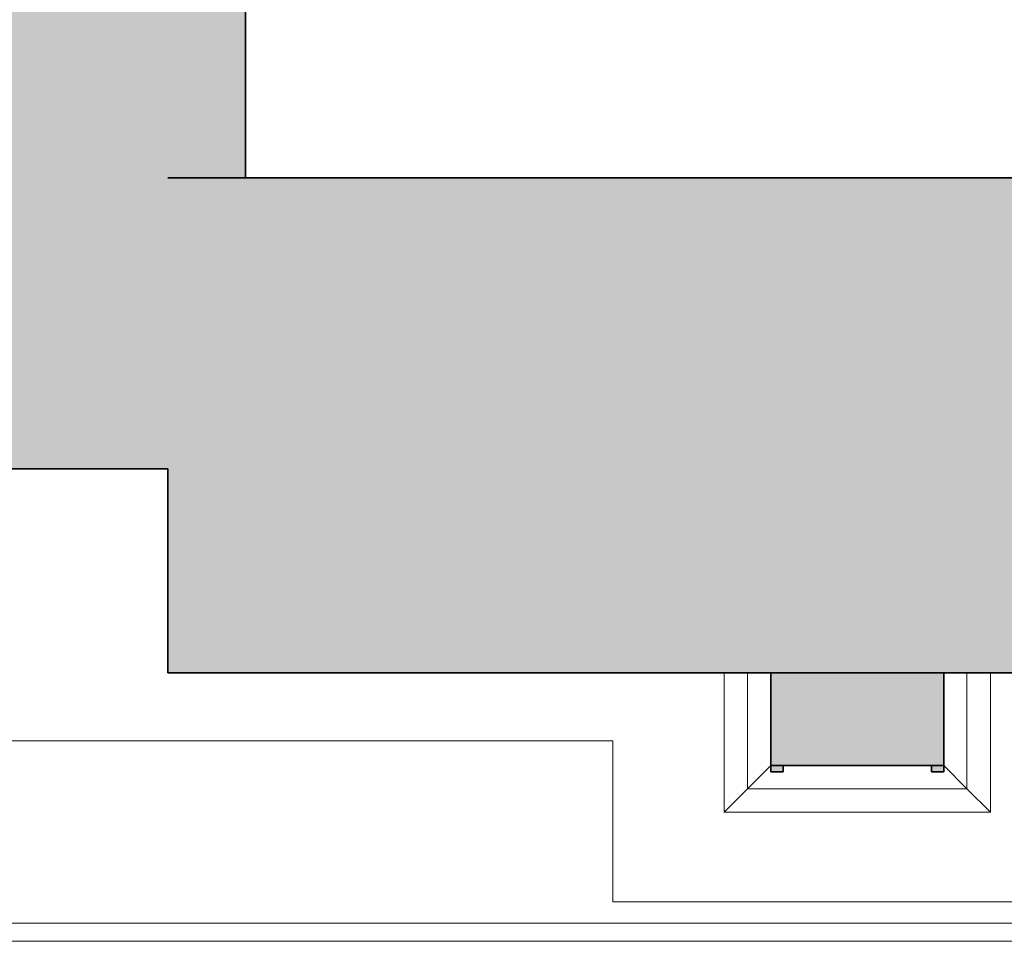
# Model space of a CAD drawing. Header units: metres. Extents: x -0.2 to 46.9, y -1.3 to 28.
# Tile 18 of 29: x 33.7 to 35.3, y -0.4 to 1.1. Entities that reach past the tile are written whole.
import ezdxf

# ---------------------------------------------------------------- set-up
doc = ezdxf.new("R2010")
doc.units = ezdxf.units.M
doc.layers.add('AV-SRAFY', color=7, linetype='Continuous', lineweight=35)
doc.layers.add('AV-STAVBA', color=7, linetype='Continuous', lineweight=18)

# ---------------------------------------------------------------- blocks, each defined once
blk = doc.blocks.new('Římsa nad 1NP - Římsa nad 1NP-1582674-2NP')
at = {"layer": 'AV-STAVBA', "color": 254, "true_color": 0xcccccc}
for p, q in [((33.5741, -0.3768), (39.6498, -0.3768)), ((39.679, -0.4059), (33.5449, -0.4059))]:
    blk.add_line(p, q, dxfattribs=at)
blk = doc.blocks.new('Šambrána krajní_2NP1 - Šambrána krajní_2NP-1630025-2NP')
at = {"layer": 'AV-STAVBA', "true_color": 0xcccccc}
blk.add_hatch(color=254, dxfattribs=at).paths.add_polyline_path([(34.9545, -0.1218), (35.2345, -0.1218), (35.2345, 0.0282), (34.9545, 0.0282)])
h = blk.add_hatch(color=254, dxfattribs=at)
h.paths.add_polyline_path([(35.2345, -0.1318), (35.2345, -0.1218), (35.2145, -0.1218), (35.2145, -0.1318)])
h.paths.add_polyline_path([(34.9745, -0.1318), (34.9745, -0.1218), (34.9545, -0.1218), (34.9545, -0.1318)])
at = {"layer": 'AV-STAVBA', "color": 254, "true_color": 0xcccccc}
for p, q in [((34.879, -0.1973), (34.879, 0.0282)), ((34.917, -0.1593), (34.917, 0.0282)), ((35.272, 0.0282), (35.272, -0.1593)), ((35.31, 0.0282), (35.31, -0.1973)), ((34.917, -0.1593), (34.9545, -0.1218)), ((35.272, -0.1593), (35.2345, -0.1218)), ((34.879, -0.1973), (34.917, -0.1593)), ((35.272, -0.1593), (34.917, -0.1593)), ((35.31, -0.1973), (35.272, -0.1593)), ((35.31, -0.1973), (34.879, -0.1973))]:
    blk.add_line(p, q, dxfattribs=at)
at = {"layer": 'AV-STAVBA', "color": 254, "lineweight": 35, "true_color": 0xcccccc}
for p, q in [((35.2345, 0.0282), (34.9545, 0.0282)), ((34.9545, 0.0282), (34.9545, -0.1218)), ((35.2345, -0.1218), (35.2345, 0.0282)), ((34.9745, -0.1218), (34.9545, -0.1218)), ((34.9545, -0.1218), (34.9545, -0.1318)), ((34.9545, -0.1218), (35.2345, -0.1218)), ((34.9745, -0.1318), (34.9745, -0.1218)), ((35.2345, -0.1218), (35.2145, -0.1218)), ((35.2145, -0.1218), (35.2145, -0.1318)), ((35.2345, -0.1318), (35.2345, -0.1218)), ((34.9545, -0.1318), (34.9745, -0.1318)), ((35.2145, -0.1318), (35.2345, -0.1318))]:
    blk.add_line(p, q, dxfattribs=at)
blk = doc.blocks.new('D0089 - 1514 - OÚPSŘ_Benešova_rvt-1-2NP')
at = {"layer": 'AV-SRAFY', "lineweight": 18, "true_color": 0xcccccc}
h = blk.add_hatch(color=254, dxfattribs=at)
h.paths.add_polyline_path([(34.1043, 0.8282), (34.1048, 0.8282), (34.1048, 1.5734), (33.8548, 1.5734), (33.8548, 1.1582), (33.9791, 1.1582), (33.9791, 0.8282)])
h.paths.add_polyline_path([(34.1048, 2.5234), (34.1048, 6.1132), (33.8548, 6.1132), (33.8548, 2.5234)])
h.paths.add_polyline_path([(33.8548, 7.0632), (34.1048, 7.0632), (34.1048, 7.6982), (33.8548, 7.6982)])
h = blk.add_hatch(color=254, dxfattribs=at)
h.paths.add_polyline_path([(5.4448, 0.3582), (6.2299, 0.3582), (6.2299, 0.7782), (6.1299, 0.7782), (6.1299, 0.8282), (6.0799, 1.1582), (5.4448, 1.1582), (5.4448, 0.5328)])
h.paths.add_polyline_path([(24.4098, 0.3582), (26.1098, 0.3582), (26.1098, 0.7782), (26.0098, 0.7782), (26.0098, 0.8282), (25.9598, 1.1582), (24.5598, 1.1582), (24.5098, 0.8282), (24.5098, 0.7782), (24.4098, 0.7782), (24.4098, 0.5328)])
h.paths.add_polyline_path([(18.4848, 0.3582), (18.5098, 0.3582), (18.5098, 0.7582), (18.4848, 0.7582), (18.4848, 0.8082), (18.4148, 0.8082), (18.3648, 1.1582), (16.3998, 1.1582), (16.3498, 0.8282), (16.3498, 0.7782), (16.2498, 0.7782), (16.2498, 0.3582), (17.9964, 0.3582)])
h.paths.add_polyline_path([(20.9491, 0.3582), (23.1598, 0.3582), (23.1598, 0.7782), (23.0598, 0.7782), (23.0598, 0.8282), (23.0098, 1.1582), (21.0448, 1.1582), (20.9948, 0.8082), (20.9491, 0.8082), (20.9491, 0.7582), (20.9241, 0.7582), (20.9241, 0.3582)])
h.paths.add_polyline_path([(7.4799, 0.3582), (9.1599, 0.3582), (9.1599, 0.7782), (9.0599, 0.7782), (9.0599, 0.8282), (9.0099, 1.1582), (7.6299, 1.1582), (7.5799, 0.8282), (7.5799, 0.7782), (7.4799, 0.7782), (7.4799, 0.5328)])
h.paths.add_polyline_path([(33.9791, 0.3582), (33.9791, 1.1582), (33.2298, 1.1582), (33.1798, 0.8282), (33.1798, 0.7782), (33.0798, 0.7782), (33.0798, 0.3582), (33.8526, 0.3582)])
h.paths.add_polyline_path([(31.8298, 0.3582), (31.8298, 0.7782), (31.7298, 0.7782), (31.7298, 0.8282), (31.6798, 1.1582), (30.4298, 1.1582), (30.3798, 0.8282), (30.3798, 0.7782), (30.2798, 0.7782), (30.2798, 0.3582), (31.5874, 0.3582)])
h.paths.add_polyline_path([(10.4099, 0.3582), (12.0998, 0.3582), (12.0998, 0.7782), (11.9998, 0.7782), (11.9998, 0.8282), (11.9498, 1.1582), (10.5599, 1.1582), (10.5099, 0.8282), (10.5099, 0.7782), (10.4099, 0.7782), (10.4099, 0.5328)])
h.paths.add_polyline_path([(19.8741, 0.3582), (19.8741, 0.7582), (19.8491, 0.7582), (19.8491, 0.8082), (19.5848, 0.8082), (19.5848, 0.7582), (19.5598, 0.7582), (19.5598, 0.3582)])
h.paths.add_polyline_path([(27.3598, 0.3582), (29.0298, 0.3582), (29.0298, 0.7782), (28.9298, 0.7782), (28.9298, 0.8282), (28.8798, 1.1582), (27.5098, 1.1582), (27.4598, 0.8282), (27.4598, 0.7782), (27.3598, 0.7782), (27.3598, 0.5328)])
h.paths.add_polyline_path([(13.3498, 0.3582), (14.9998, 0.3582), (14.9998, 0.7782), (14.8998, 0.7782), (14.8998, 0.8282), (14.8498, 1.1582), (13.4998, 1.1582), (13.4498, 0.8282), (13.4498, 0.7782), (13.3498, 0.7782), (13.3498, 0.5328)])
h = blk.add_hatch(color=254, dxfattribs=at)
h.paths.add_polyline_path([(38.1313, 0.0282), (39.2648, 0.0282), (39.2648, 0.3282), (39.7648, 0.3282), (39.7648, 0.8282), (38.0298, 0.8282), (37.9898, 0.4982), (37.9548, 0.4982), (37.9548, 0.4482), (37.9048, 0.4482), (37.9048, 0.0282)])
h.paths.add_polyline_path([(34.1043, 0.0282), (35.5048, 0.0282), (35.5048, 0.4482), (35.4548, 0.4482), (35.4548, 0.4982), (35.4198, 0.4982), (35.3798, 0.8282), (33.9791, 0.8282), (33.9791, 0.0282)])
at = {"layer": 'AV-STAVBA', "color": 254, "lineweight": 35, "true_color": 0xcccccc}
for p, q in [((34.1048, 0.8282), (34.1048, 1.5734)), ((35.3798, 0.8282), (33.9791, 0.8282)), ((33.9791, 0.8282), (34.1048, 0.8282)), ((33.0798, 0.3582), (33.9791, 0.3582)), ((33.9791, 0.3582), (33.9791, 0.0282)), ((33.9791, 0.0282), (35.5048, 0.0282))]:
    blk.add_line(p, q, dxfattribs=at)
at = {"layer": 'AV-STAVBA', "color": 254, "true_color": 0xcccccc}
for p, q in [((22.3322, -0.082), (34.6991, -0.082)), ((34.6991, -0.082), (34.6991, -0.342)), ((34.6991, -0.342), (35.4191, -0.342))]:
    blk.add_line(p, q, dxfattribs=at)
at = {"layer": 'AV-STAVBA', "color": 254, "lineweight": 18, "true_color": 0xcccccc}
for name in ['Římsa nad 1NP - Římsa nad 1NP-1582674-2NP', 'Šambrána krajní_2NP1 - Šambrána krajní_2NP-1630025-2NP']:
    blk.add_blockref(name, (0, 0), dxfattribs=at)

msp = doc.modelspace()

# ---------------------------------------------------------------- block references
at = {"lineweight": 5}
msp.add_blockref('D0089 - 1514 - OÚPSŘ_Benešova_rvt-1-2NP', (0, 0), dxfattribs=at)

doc.saveas('drawing.dxf')
